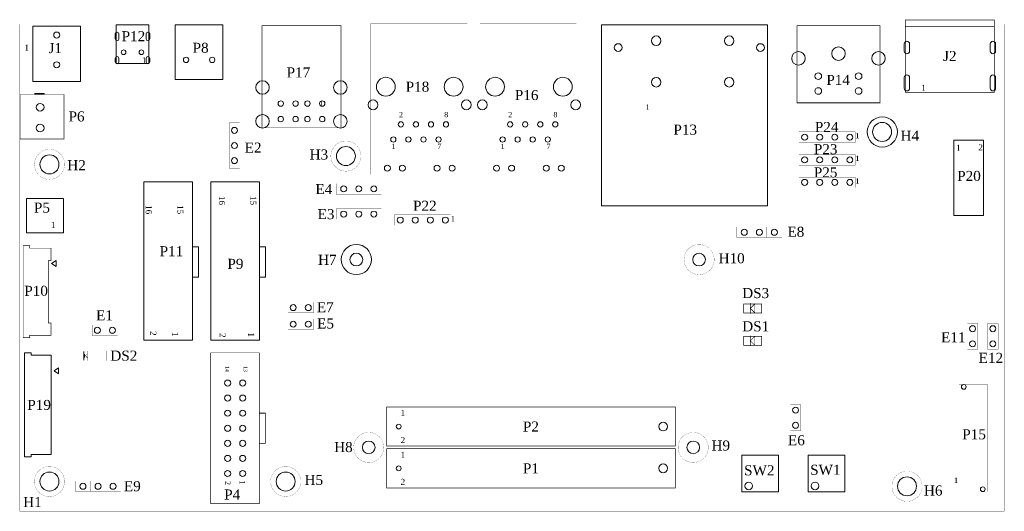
# Model space of a CAD drawing. Header units: inches. Extents: x 0 to 166, y 0 to 83.
import ezdxf
from ezdxf.enums import TextEntityAlignment as Align

# ---------------------------------------------------------------- set-up
doc = ezdxf.new("R2010")
doc.units = ezdxf.units.IN
doc.header["$MEASUREMENT"] = 0
for name, color, linetype, lineweight in [('ASSEMBLY_OUTLINES_TOP', 7, 'Continuous', 0), ('ASSEMBLY_REF_DES_TOP', 7, 'Continuous', 0), ('BOARD_OUTLINE', 7, 'Continuous', 0), ('MOUNTING_HOLES_LAYER_TOP', 7, 'Continuous', 0), ('PART_HOLES_LAYER_TOP', 7, 'Continuous', 0)]:
    doc.layers.add(name, color=color, linetype=linetype, lineweight=lineweight)
doc.styles.add('_TCW_TXTSTY_1', font='TIMES.TTF')

msp = doc.modelspace()

# ---------------------------------------------------------------- linework, layer by layer
at = {"layer": 'ASSEMBLY_OUTLINES_TOP'}
for points in [[(2.22, 72.4), (2.22, 81.7), (10.22, 81.7), (10.22, 72.4)], [(16.25, 75.43), (16.25, 81.93), (21.75, 81.93), (21.75, 75.43)], [(26.22, 72.71), (26.22, 81.91), (34.24, 81.91), (34.24, 72.71)], [(98.1, 51.45), (98.1, 81.95), (126.1, 81.95), (126.1, 51.45)], [(157.53, 49.78), (157.53, 62.48), (162.51, 62.48), (162.51, 49.78)], [(20.92, 28.83), (20.92, 55.47), (29.12, 55.47), (29.12, 28.83)], [(32.22, 28.83), (32.22, 55.47), (40.42, 55.47), (40.42, 28.83)], [(1.14, 46.89), (1.14, 52.68), (7.37, 52.68), (7.37, 46.89)], [(29.12, 39.41), (29.12, 44.51), (30.12, 44.51), (30.12, 39.41)], [(40.42, 39.41), (40.42, 44.51), (41.42, 44.51), (41.42, 39.41)], [(6.11, 42.21), (6.11, 41.21), (5.36, 41.71)], [(0.81, 26.66), (0.81, 9.16), (1.91, 9.16), (1.91, 9.56), (5.31, 9.56), (5.31, 26.26), (1.91, 26.26), (1.91, 26.66)], [(6.54, 24.16), (6.54, 23.16), (5.79, 23.66)], [(121.74, 3.25), (121.74, 9.45), (127.94, 9.45), (127.94, 3.25)], [(132.92, 3.25), (132.92, 9.45), (139.12, 9.45), (139.12, 3.25)]]:
    msp.add_lwpolyline(points, close=True, dxfattribs=at)
at = {"layer": 'ASSEMBLY_OUTLINES_TOP', "lineweight": 211}
for points, const_width in [([(40.85, 64.57), (40.85, 81.77), (54.15, 81.77), (54.15, 64.57)], 0.1), ([(131.05, 68.78), (131.05, 81.78), (145.05, 81.78), (145.05, 68.78)], 0.15), ([(149.34, 70.54), (149.34, 82.74), (164.34, 82.74), (164.34, 70.54)], 0.1), ([(0.03, 62.69), (0.03, 70.19), (7.43, 70.19), (7.43, 62.69)], 0.102), ([(0.56, 44.71), (0.56, 29.21), (1.66, 29.21), (1.66, 29.61), (5.26, 29.61), (5.26, 31.71), (4.81, 31.71), (4.81, 42.21), (5.26, 42.21), (5.26, 44.31), (1.66, 44.31), (1.66, 44.71)], 0.1), ([(122.05, 33.4), (122.05, 34.92), (125.09, 34.92), (125.09, 33.4)], 0.102), ([(123.19, 34.16), (123.95, 34.92), (123.95, 33.4)], 0.102), ([(122.05, 27.94), (122.05, 29.46), (125.09, 29.46), (125.09, 27.94)], 0.102), ([(123.19, 28.7), (123.95, 29.46), (123.95, 27.94)], 0.102), ([(32.16, 1.27), (32.16, 26.67), (40.39, 26.67), (40.39, 1.27)], 0.102), ([(61.84, 10.96), (61.84, 17.56), (110.54, 17.56), (110.54, 10.96)], 0.102), ([(40.39, 11.43), (40.39, 16.51), (41.4, 16.51), (41.4, 11.43)], 0.127), ([(61.84, 3.92), (61.84, 10.52), (110.54, 10.52), (110.54, 3.92)], 0.102)]:
    msp.add_lwpolyline(points, close=True, dxfattribs=dict(at, const_width=const_width))
at = {"layer": 'ASSEMBLY_OUTLINES_TOP', "lineweight": 60, "const_width": 0.0254}
for points in [[(59.19, 56.75), (59.19, 82.15), (75.45, 82.15), (75.45, 56.75)], [(77.61, 56.75), (77.61, 82.15), (93.86, 82.15), (93.86, 56.75)], [(35.31, 57.78), (35.31, 65.41), (37.08, 65.41), (37.08, 57.78)], [(131.39, 62.11), (131.39, 63.89), (140.86, 63.89), (140.86, 62.11)], [(131.39, 58.29), (131.39, 60.07), (140.86, 60.07), (140.86, 58.29)], [(53.35, 53.41), (53.35, 55.18), (60.97, 55.18), (60.97, 53.41)], [(131.39, 54.49), (131.39, 56.27), (140.86, 56.27), (140.86, 54.49)], [(53.35, 49.15), (53.35, 50.93), (60.97, 50.93), (60.97, 49.15)], [(63.19, 48.14), (63.19, 49.92), (72.66, 49.92), (72.66, 48.14)], [(120.9, 46.1), (120.9, 47.88), (128.52, 47.88), (128.52, 46.1)], [(45.21, 33.41), (45.21, 35.19), (49.53, 35.19), (49.53, 33.41)], [(45.21, 30.61), (45.21, 32.38), (49.53, 32.38), (49.53, 30.61)], [(159.77, 27.3), (159.77, 31.62), (161.54, 31.62), (161.54, 27.3)], [(163.19, 27.3), (163.19, 31.62), (164.97, 31.62), (164.97, 27.3)], [(12.19, 29.59), (12.19, 31.37), (16.51, 31.37), (16.51, 29.59)], [(11.48, 25.35), (11.48, 26.97), (14.68, 26.97), (14.68, 25.35)], [(129.92, 13.59), (129.92, 17.91), (131.7, 17.91), (131.7, 13.59)], [(9.38, 3.31), (9.38, 5.08), (17, 5.08), (17, 3.31)]]:
    msp.add_lwpolyline(points, close=True, dxfattribs=at)
at = {"layer": 'ASSEMBLY_OUTLINES_TOP', "lineweight": 211}
for points, const_width in [([(164.34, 81.69), (149.34, 81.69)], 0.1), ([(4.18, 70.29), (2.43, 70.29)], 0.25), ([(123.19, 35.05), (123.19, 33.27)], 0.102), ([(123.19, 29.59), (123.19, 27.81)], 0.102), ([(10.79, 26.92), (10.79, 25.4)], 0.127)]:
    msp.add_lwpolyline(points, dxfattribs=dict(at, const_width=const_width))
at = {"layer": 'ASSEMBLY_OUTLINES_TOP', "lineweight": 60, "const_width": 0.0254}
for points in [[(37.08, 62.87), (35.31, 62.87)], [(58.43, 53.41), (58.43, 55.18)], [(58.43, 49.15), (58.43, 50.93)], [(125.98, 46.1), (125.98, 47.88)], [(11.92, 5.08), (11.92, 3.31)]]:
    msp.add_lwpolyline(points, dxfattribs=at)
for points in [[(52.45, 59.82, -1), (57.53, 59.82, -1)], [(2.46, 58.42, -1), (7.54, 58.42, -1)], [(54.21, 42.39, -1), (59.29, 42.39, -1)], [(112.01, 42.39, -1), (117.09, 42.39, -1)], [(56.3, 10.74, -1), (61.38, 10.74, -1)], [(111.01, 10.74, -1), (116.09, 10.74, -1)], [(2.46, 5, -1), (7.54, 5, -1)], [(42.29, 5, -1), (47.37, 5, -1)], [(147.07, 4.19, -1), (152.15, 4.19, -1)]]:
    msp.add_lwpolyline(points, format="xyb", close=True, dxfattribs=at)
at = {"layer": 'ASSEMBLY_OUTLINES_TOP', "lineweight": 70, "const_width": 0.03}
msp.add_lwpolyline([(158.38, 3.3), (158.38, 21.34), (163.18, 21.34), (163.18, 3.3)], close=True, dxfattribs=at)
at = {"layer": 'ASSEMBLY_OUTLINES_TOP', "lineweight": 0}
for centre, radius in [((145.44, 63.88), 2.54), ((56.75, 42.39), 2.54), ((122.92, 4.26), 0.65), ((134.1, 4.26), 0.65)]:
    msp.add_circle(centre, radius, dxfattribs=at)
at = {"layer": 'BOARD_OUTLINE', "lineweight": 70, "const_width": 0.03}
msp.add_lwpolyline([(0, 0), (0, 82), (166, 82), (166, 0)], close=True, dxfattribs=at)
at = {"layer": 'MOUNTING_HOLES_LAYER_TOP', "lineweight": 0}
for centre, radius in [((6.22, 80.2), 0.5), ((107.31, 79.25), 0.8), ((119.63, 79.25), 0.8), ((100.9, 78.1), 0.65), ((124.9, 78.1), 0.65), ((17.5, 77.3), 0.4), ((20.5, 77.3), 0.4), ((28.03, 76.02), 0.45), ((32.43, 76.02), 0.45), ((6.22, 75.2), 0.5), ((61.72, 71.5), 1.59), ((73.15, 71.5), 1.59), ((80.14, 71.5), 1.59), ((91.57, 71.5), 1.59), ((107.31, 72.25), 0.8), ((119.63, 72.25), 0.8), ((159.18, 20.94), 0.4), ((108.49, 14.26), 0.75), ((63.89, 14.26), 0.4), ((63.89, 7.22), 0.4), ((108.49, 7.22), 0.75), ((162.38, 3.7), 0.4)]:
    msp.add_circle(centre, radius, dxfattribs=at)
at = {"layer": 'PART_HOLES_LAYER_TOP'}
for points in [[(16.7, 79.58, -1), (16.1, 79.58), (16.1, 80.38, -1), (16.7, 80.38)], [(21.9, 79.58, -1), (21.3, 79.58), (21.3, 80.38, -1), (21.9, 80.38)], [(150.04, 78.7), (150.04, 77.5, -1), (149.15, 77.5), (149.15, 78.7, -1)], [(164.54, 78.7), (164.54, 77.5, -1), (163.65, 77.5), (163.65, 78.7, -1)], [(16.7, 75.68, -1), (16.1, 75.68), (16.1, 76.28, -1), (16.7, 76.28)], [(21.9, 75.68, -1), (21.3, 75.68), (21.3, 76.28, -1), (21.9, 76.28)], [(150.04, 73.04), (150.04, 71.24, -1), (149.15, 71.24), (149.15, 73.04, -1)], [(164.54, 73.04), (164.54, 71.24, -1), (163.65, 71.24), (163.65, 73.04, -1)]]:
    msp.add_lwpolyline(points, format="xyb", close=True, dxfattribs=at)
at = {"layer": 'PART_HOLES_LAYER_TOP', "lineweight": 0}
for centre, radius in [((138.05, 77.08), 1.14), ((131.3, 76.28), 1.14), ((144.8, 76.28), 1.14), ((134.65, 73.28), 0.559), ((141.45, 73.28), 0.559), ((40.93, 71.37), 1.14), ((54.06, 71.37), 1.14), ((134.65, 70.78), 0.559), ((141.45, 70.78), 0.559), ((3.43, 68.04), 0.648), ((44.01, 68.66), 0.457), ((46.49, 68.66), 0.457), ((48.5, 68.66), 0.457), ((50.99, 68.66), 0.457), ((59.56, 68.45), 0.825), ((75.31, 68.45), 0.826), ((77.98, 68.45), 0.825), ((93.73, 68.45), 0.825), ((40.93, 65.68), 1.14), ((44.01, 66.04), 0.457), ((46.49, 66.04), 0.457), ((48.5, 66.04), 0.457), ((50.99, 66.04), 0.457), ((54.06, 65.68), 1.14), ((3.43, 64.54), 0.648), ((64.26, 65.15), 0.445), ((66.8, 65.15), 0.445), ((69.34, 65.15), 0.445), ((71.87, 65.15), 0.445), ((82.68, 65.15), 0.445), ((85.22, 65.15), 0.445), ((87.76, 65.15), 0.445), ((90.29, 65.15), 0.445), ((145.41, 63.88), 1.6), ((36.2, 64.14), 0.508), ((132.35, 63), 0.508), ((134.89, 63), 0.508), ((137.43, 63), 0.508), ((139.97, 63), 0.508), ((36.2, 61.59), 0.508), ((62.99, 62.61), 0.444), ((65.53, 62.61), 0.444), ((68.07, 62.61), 0.444), ((70.61, 62.61), 0.444), ((81.41, 62.61), 0.444), ((83.95, 62.61), 0.444), ((86.49, 62.61), 0.444), ((89.03, 62.61), 0.444), ((5, 58.42), 1.6), ((54.99, 59.82), 1.6), ((36.2, 59.05), 0.508), ((61.98, 57.78), 0.508), ((64.52, 57.78), 0.508), ((70.36, 57.78), 0.508), ((72.9, 57.78), 0.508), ((80.39, 57.78), 0.508), ((82.93, 57.78), 0.508), ((88.77, 57.78), 0.508), ((91.31, 57.78), 0.508), ((132.35, 59.18), 0.508), ((134.89, 59.18), 0.508), ((137.43, 59.18), 0.508), ((139.97, 59.18), 0.508), ((54.62, 54.3), 0.508), ((57.16, 54.3), 0.508), ((59.7, 54.3), 0.508), ((132.35, 55.38), 0.508), ((134.89, 55.38), 0.508), ((137.43, 55.38), 0.508), ((139.97, 55.38), 0.508), ((54.62, 50.04), 0.508), ((57.16, 50.04), 0.508), ((59.7, 50.04), 0.508), ((64.15, 49.03), 0.508), ((66.69, 49.03), 0.508), ((69.23, 49.03), 0.508), ((71.77, 49.03), 0.508), ((122.17, 46.99), 0.508), ((124.71, 46.99), 0.508), ((127.25, 46.99), 0.508), ((56.75, 42.39), 1.08), ((114.55, 42.39), 1.07), ((46.1, 34.3), 0.508), ((48.64, 34.3), 0.508), ((46.1, 31.5), 0.508), ((48.64, 31.5), 0.508), ((13.08, 30.48), 0.508), ((15.62, 30.48), 0.508), ((160.66, 30.73), 0.508), ((164.08, 30.73), 0.508), ((160.66, 28.19), 0.508), ((164.08, 28.19), 0.508), ((35.05, 21.59), 0.508), ((37.59, 21.59), 0.508), ((35.05, 19.05), 0.508), ((37.59, 19.05), 0.508), ((35.05, 16.51), 0.508), ((37.59, 16.51), 0.508), ((130.81, 17.02), 0.508), ((130.81, 14.48), 0.508), ((35.05, 13.97), 0.508), ((37.59, 13.97), 0.508), ((35.05, 11.43), 0.508), ((37.59, 11.43), 0.508), ((58.84, 10.74), 1.07), ((113.55, 10.74), 1.07), ((35.05, 8.89), 0.508), ((37.59, 8.89), 0.508), ((35.05, 6.35), 0.508), ((37.59, 6.35), 0.508), ((5, 5), 1.6), ((44.83, 5), 1.6), ((149.61, 4.19), 1.6), ((10.65, 4.2), 0.508), ((13.19, 4.2), 0.508), ((15.73, 4.2), 0.508)]:
    msp.add_circle(centre, radius, dxfattribs=at)

# ---------------------------------------------------------------- texts
at = {"layer": 'ASSEMBLY_OUTLINES_TOP', "linetype": 'Continuous', "style": '_TCW_TXTSTY_1'}
for s, height, p in [('1', 1.02, (0.78, 78.62)), ('1', 1.02, (20.59, 76.46)), ('1', 0.89, (105.49, 68.51)), ('1', 1.02, (157.88, 61.73)), ('2', 1.02, (161.63, 61.78))]:
    msp.add_text(s, height=height, dxfattribs=at).set_placement(p, align=Align.TOP_LEFT)
for s, height, p in [('1', 1.02, (152.4, 71.33)), ('1', 1.02, (50.88, 68.63)), ('2', 0.889, (64.28, 66.8)), ('8', 0.889, (71.9, 66.8)), ('2', 0.889, (82.7, 66.8)), ('8', 0.889, (90.32, 66.8)), ('1', 0.889, (141.24, 63.25)), ('1', 0.889, (63.01, 61.47)), ('7', 0.889, (70.76, 61.47)), ('1', 0.889, (81.43, 61.47)), ('7', 0.889, (89.17, 61.47)), ('1', 0.889, (141.24, 59.43)), ('1', 0.889, (141.24, 55.63)), ('1', 0.889, (73.04, 49.28)), ('K', 0.635, (11.12, 26.18)), ('1', 1.02, (64.6, 16.55)), ('2', 1.02, (64.6, 11.98)), ('1', 1.02, (64.6, 9.51)), ('2', 1.02, (64.6, 4.94))]:
    msp.add_text(s, height=height, dxfattribs=at).set_placement(p, align=Align.MIDDLE_CENTER)
for s, p in [('16', (33.27, 51.56)), ('15', (38.57, 51.56)), ('2', (33.4, 29.25)), ('1', (38.2, 29.35))]:
    msp.add_text(s, height=1.02, rotation=-90, dxfattribs=at).set_placement(p, align=Align.BOTTOM_RIGHT)
for s, p in [('16', (22.26, 51.56)), ('15', (27.56, 51.56)), ('2', (23.03, 30.35)), ('1', (26.7, 30.2)), ('1', (26.7, 30.2))]:
    msp.add_text(s, height=1.02, rotation=-90, dxfattribs=at).set_placement(p, align=Align.TOP_LEFT)
msp.add_text('1', height=1.02, dxfattribs=at).set_placement((6.01, 47.42), align=Align.BOTTOM_RIGHT)
for s, height, p in [('14', 0.635, (34.98, 23.96)), ('13', 0.635, (38.07, 23.96)), ('2', 0.889, (35.1, 4.75)), ('1', 0.889, (37.53, 4.85))]:
    msp.add_text(s, height=height, rotation=-90, dxfattribs=at).set_placement(p, align=Align.MIDDLE_CENTER)
msp.add_text('1', height=0.914, dxfattribs=at).set_placement((157.53, 5.21), align=Align.MIDDLE_LEFT)
at = {"layer": 'ASSEMBLY_REF_DES_TOP', "linetype": 'Continuous', "style": '_TCW_TXTSTY_1'}
for s, p in [('P12', (21.15, 78.66)), ('P8', (31.84, 76.7)), ('P5', (5.08, 49.78))]:
    msp.add_text(s, height=1.693, dxfattribs=at).set_placement(p, align=Align.BOTTOM_RIGHT)
for s, p in [('J1', (4.84, 78.86)), ('P14', (136.01, 73.5)), ('P13', (110.22, 65.12)), ('H4', (148.52, 64.09)), ('H3', (48.88, 60.93)), ('H2', (8.01, 59.13)), ('P20', (158.07, 57.32)), ('H7', (50.29, 43.19)), ('H10', (117.84, 43.45)), ('P9', (35.01, 42.51)), ('H8', (53.01, 11.65)), ('H9', (116.64, 11.91)), ('SW2', (122.14, 7.73)), ('SW1', (133.28, 7.82)), ('H5', (48.02, 6.11)), ('H6', (152.47, 4.33)), ('H1', (0.57, 2.39))]:
    msp.add_text(s, height=1.693, dxfattribs=at).set_placement(p, align=Align.TOP_LEFT)
for s, p in [('J2', (156.83, 76.68)), ('P17', (46.99, 73.91)), ('P18', (67.06, 71.5)), ('P16', (85.47, 70.1)), ('P6', (9.57, 66.5)), ('P24', (136.06, 64.72)), ('E2', (39.34, 61.24)), ('P23', (135.89, 60.98)), ('P25', (135.89, 57.07)), ('E4', (51.27, 54.25)), ('P22', (68.3, 51.45)), ('E3', (51.64, 50.04)), ('E8', (130.87, 47.07)), ('P11', (25.57, 43.8)), ('P10', (2.75, 37.12)), ('DS3', (124.09, 36.74)), ('E7', (51.5, 34.36)), ('E1', (14.28, 32.99)), ('E5', (51.55, 31.62)), ('DS1', (124.09, 31.14)), ('E11', (157.41, 29.29)), ('DS2', (17.54, 26.2)), ('E12', (163.75, 25.83)), ('P19', (3.25, 17.9)), ('P2', (86.19, 14.26)), ('E6', (130.96, 11.96)), ('P1', (86.19, 7.22)), ('E9', (18.98, 4.21)), ('P4', (35.82, 2.81))]:
    msp.add_text(s, height=1.693, dxfattribs=at).set_placement(p, align=Align.MIDDLE_CENTER)
msp.add_text('P15', height=1.693, dxfattribs=at).set_placement((158.93, 12.95), align=Align.MIDDLE_LEFT)

doc.saveas('drawing.dxf')
